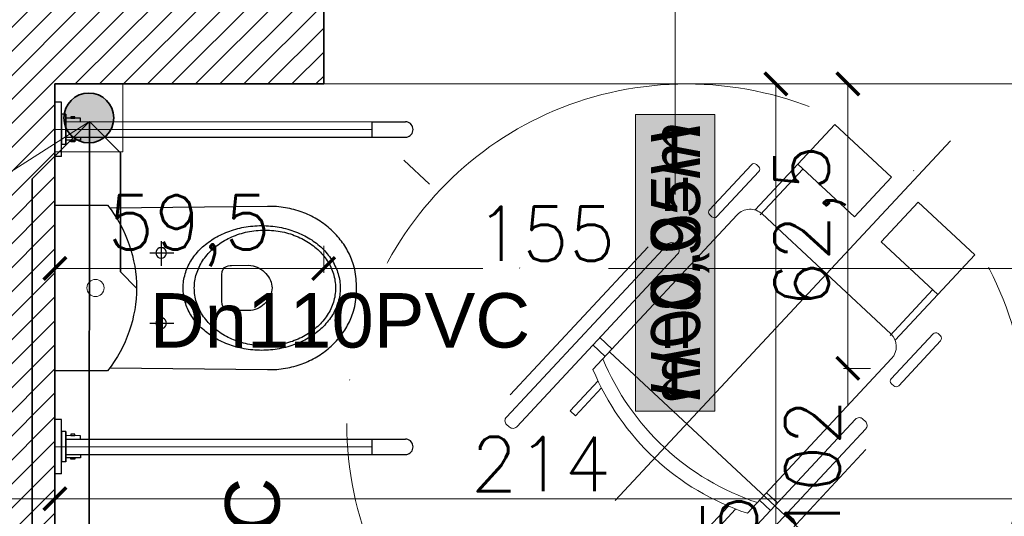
# Model space of a CAD drawing. Header units: millimetres. Extents: x -740 to 33545, y 5178 to 22494.
# Tile 145 of 250: x 10058 to 10276, y 10697 to 10806. Entities that reach past the tile are written whole.
import ezdxf
from ezdxf.lldxf.tags import DXFTag

# ---------------------------------------------------------------- set-up
doc = ezdxf.new("R2010")
doc.units = ezdxf.units.MM
doc.header["$MEASUREMENT"] = 0
doc.linetypes.add('ACAD_ISO10W100', pattern=[18, 12, -3, 0, -3])
doc.layers.get('Defpoints').update_dxf_attribs({"color": 252})
for name, color, linetype, lineweight in [('_IS_EKO_KS_opis', 7, 'Continuous', 15), ('_IS_EKO_KS_podposadzkowa', 86, 'Continuous', 35), ('_IS_EKO_KS_prow_w_bruzdach', 16, 'Continuous', 35), ('_IS_EKO_KS_prow_w_posadzce', 34, 'Continuous', 35), ('A_istniejÄ…ce Ĺ›ciany', 252, 'Continuous', 35), ('A_l.przerywana', 252, 'ICAD_ISO03W100', 9), ('A_opisy', 252, 'Continuous', 15), ('l.przerywana', 252, 'ICAD_ISO03W100', 5), ('l.wypeĹ‚nien', 252, 'Continuous', 5), ('szraf1', 252, 'Continuous', 5), ('wymiarowanie', 252, 'Continuous', 9)]:
    doc.layers.add(name, color=color, linetype=linetype, lineweight=lineweight)
doc.layers.add('WYPOSARZENIE', color=252, linetype='Continuous')
doc.layers.add('WYPOSAĹ»ENIE', color=252, linetype='Continuous')
doc.styles.add('Arial_1', font='arial.ttf')
doc.styles.add('ARIALL', font='GOTHIC.TTF', dxfattribs={"height": 40})
doc.styles.add('styl2', font='simplex.shx')
tags = doc.linetypes.add('ICAD_ISO03W100', pattern=[30, 12, -18]).pattern_tags.tags
tags[6:7] = [DXFTag(74, 4), DXFTag(75, 0), DXFTag(340, '0'), DXFTag(46, 1.0), DXFTag(50, 0.0), DXFTag(44, 0.0), DXFTag(45, 0.0)]
tags[4:5] = [DXFTag(74, 4), DXFTag(75, 0), DXFTag(340, '0'), DXFTag(46, 1.0), DXFTag(50, 0.0), DXFTag(44, 0.0), DXFTag(45, 0.0)]
doc.dimstyles.new('Skala 1-50', dxfattribs={"dimtxt": 12, "dimasz": 5, "dimexe": 1, "dimexo": 1, "dimgap": 1.5, "dimtad": 1, "dimdec": 1, "dimrnd": 0.5, "dimtxsty": 'styl2', "dimblk": 'ARCHTICK', "dimcen": 5, "dimadec": 0, "dimazin": 0, "dimtfac": 1, "dimtdec": 1, "dimtmove": 1, "dimatfit": 3, "dimldrblk": 'ARCHTICK', "dimfxl": 0, "dimlwd": -1, "dimlwe": -1, "dimarcsym": 0})

# ---------------------------------------------------------------- blocks, each defined once
blk = doc.blocks.new('FOTEL-K')
at = {"linetype": 'ACAD_ISO10W100'}
for p, q in [((5.633, 7.569), (-5.633, -7.569)), ((7.569, -5.633), (-7.569, 5.633))]:
    blk.add_line(p, q, dxfattribs=at)
for p, q in [((0.222, 4.361), (4.187, 1.41)), ((-0.001, 2.861), (-0.108, 2.718)), ((-0.108, 2.718), (0.638, 2.163)), ((0.798, 2.266), (-0.001, 2.861)), ((1.062, 2.419), (5.201, -0.661)), ((1.629, 2.451), (1.412, 2.159)), ((1.827, 2.303), (1.61, 2.011)), ((-2.741, -0.82), (-2.635, -0.677)), ((-2.635, -0.677), (-1.889, -1.232)), ((-1.941, -1.415), (-2.741, -0.82)), ((6.591, -1.997), (5.367, -1.086)), ((5.289, -1.263), (2.729, -4.704)), ((6.489, -2.135), (5.265, -1.224)), ((-4.113, -1.465), (-0.148, -4.416)), ((2.127, -4.792), (-2.012, -1.712)), ((-1.663, -1.972), (-1.907, -2.301)), ((-1.465, -2.119), (-1.709, -2.448)), ((3.908, -5.603), (2.684, -4.692)), ((3.805, -5.74), (2.581, -4.829))]:
    blk.add_line(p, q)
for points in [[(4.297, 0.733), (4.246, 0.664, -0.414214), (4.065, 0.637), (-0.557, 4.077, -0.414214), (-0.584, 4.258), (-0.532, 4.327, -0.414214), (-0.352, 4.353), (4.271, 0.913, -0.414214)], [(6.473, -0.994), (6.427, -1.056, -0.414214), (6.307, -1.074), (5.103, -0.178, -0.414214), (5.085, -0.058), (5.132, 0.004, -0.414214), (5.252, 0.022), (6.456, -0.874, -0.414214)], [(0.556, -4.295), (0.505, -4.364, -0.414214), (0.324, -4.39), (-4.298, -0.95, -0.414214), (-4.325, -0.769), (-4.273, -0.7, -0.414214), (-4.093, -0.674), (0.53, -4.114, -0.414214)], [(2.811, -5.915), (2.857, -5.853, 0.414214), (2.839, -5.733), (1.636, -4.837, 0.414214), (1.515, -4.855), (1.469, -4.917, 0.414214), (1.487, -5.037), (2.691, -5.933, 0.414214)]]:
    blk.add_lwpolyline(points, format="xyb", close=True)
for points in [[(7.655, -2.789), (6.591, -1.997), (5.464, -3.512), (6.527, -4.304)], [(4.869, -6.532), (3.805, -5.74), (4.933, -4.225), (5.997, -5.017)]]:
    blk.add_lwpolyline(points, close=True)
blk.add_circle((0, 0), 8.291, dxfattribs=at)
for centre, radius, start, end in [((4.045, -3.01), 6.195, 118.7855, 167.9004), ((4.33, -3.223), 6.195, 118.7855, 167.9004), ((4.944, -1.006), 0.43, 323.343, 53.343), ((2.384, -4.447), 0.43, 233.343, 323.343)]:
    blk.add_arc(centre, radius, start, end)
blk = doc.blocks.new('_ArchTick')
at = {"color": 0, "linetype": 'ByBlock', "const_width": 0.15}
blk.add_lwpolyline([(-0.5, -0.5), (0.5, 0.5)], dxfattribs=at)
blk = doc.blocks.new('*D2233')
at = {"layer": 'Defpoints', "color": 0}
for p in [(10066.23, 10728.73), (10052.23, 10727.2), (10066.23, 10700.5)]:
    blk.add_point(p, dxfattribs=at)
at = {"layer": 'wymiarowanie', "color": 0}
for p, q in [((10052.23, 10705.5), (10052.23, 10699.5)), ((10066.23, 10705.5), (10066.23, 10699.5)), ((10052.23, 10700.5), (10066.23, 10700.5))]:
    blk.add_line(p, q, dxfattribs=at)
at = {"layer": 'wymiarowanie', "color": 0, "xscale": 5, "yscale": 5, "zscale": 5, "rotation": 180}
blk.add_blockref('_ArchTick', (10052.23, 10700.5), dxfattribs=at)
at = {"layer": 'wymiarowanie', "color": 0, "xscale": 5, "yscale": 5, "zscale": 5}
blk.add_blockref('_ArchTick', (10066.23, 10700.5), dxfattribs=at)
at = {"layer": 'wymiarowanie', "color": 0, "insert": (10037.99, 10708.15), "char_height": 12, "attachment_point": 5, "style": 'styl2'}
blk.add_mtext('14', dxfattribs=at)
blk = doc.blocks.new('*D2234')
at = {"layer": 'Defpoints', "color": 0}
for p in [(10066.23, 10728.73), (10280.43, 10720.32), (10280.43, 10700.5)]:
    blk.add_point(p, dxfattribs=at)
at = {"layer": 'wymiarowanie', "color": 0}
for p, q in [((10066.23, 10705.5), (10066.23, 10699.5)), ((10280.43, 10705.5), (10280.43, 10699.5)), ((10066.23, 10700.5), (10280.43, 10700.5))]:
    blk.add_line(p, q, dxfattribs=at)
at = {"layer": 'wymiarowanie', "color": 0, "xscale": 5, "yscale": 5, "zscale": 5, "rotation": 180}
blk.add_blockref('_ArchTick', (10066.23, 10700.5), dxfattribs=at)
at = {"layer": 'wymiarowanie', "color": 0, "xscale": 5, "yscale": 5, "zscale": 5}
blk.add_blockref('_ArchTick', (10280.43, 10700.5), dxfattribs=at)
at = {"layer": 'wymiarowanie', "color": 0, "insert": (10173.33, 10708.15), "char_height": 12, "attachment_point": 5, "style": 'styl2'}
blk.add_mtext('214', dxfattribs=at)
blk = doc.blocks.new('*D2594')
at = {"layer": 'Defpoints', "color": 0}
for p in [(10066.23, 10774.55), (10125.49, 10774.55), (10125.49, 10751.3)]:
    blk.add_point(p, dxfattribs=at)
at = {"layer": 'wymiarowanie', "color": 0}
for p, q in [((10066.23, 10756.3), (10066.23, 10750.3)), ((10125.49, 10756.3), (10125.49, 10750.3)), ((10066.23, 10751.3), (10125.49, 10751.3))]:
    blk.add_line(p, q, dxfattribs=at)
at = {"layer": 'wymiarowanie', "color": 0, "xscale": 5, "yscale": 5, "zscale": 5, "rotation": 180}
blk.add_blockref('_ArchTick', (10066.23, 10751.3), dxfattribs=at)
at = {"layer": 'wymiarowanie', "color": 0, "xscale": 5, "yscale": 5, "zscale": 5}
blk.add_blockref('_ArchTick', (10125.49, 10751.3), dxfattribs=at)
at = {"layer": 'wymiarowanie', "color": 0, "insert": (10095.86, 10759.65), "char_height": 12, "attachment_point": 5, "style": 'styl2'}
blk.add_mtext('59,5', dxfattribs=at)
blk = doc.blocks.new('*D2595')
at = {"layer": 'Defpoints', "color": 0}
for p in [(10125.49, 10774.55), (10280.43, 10774.55), (10280.43, 10751.3)]:
    blk.add_point(p, dxfattribs=at)
at = {"layer": 'wymiarowanie', "color": 0}
for p, q in [((10125.49, 10756.3), (10125.49, 10750.3)), ((10280.43, 10756.3), (10280.43, 10750.3)), ((10125.49, 10751.3), (10160.59, 10751.3)), ((10280.43, 10751.3), (10188.23, 10751.3))]:
    blk.add_line(p, q, dxfattribs=at)
at = {"layer": 'wymiarowanie', "color": 0, "xscale": 5, "yscale": 5, "zscale": 5, "rotation": 180}
blk.add_blockref('_ArchTick', (10125.49, 10751.3), dxfattribs=at)
at = {"layer": 'wymiarowanie', "color": 0, "xscale": 5, "yscale": 5, "zscale": 5}
blk.add_blockref('_ArchTick', (10280.43, 10751.3), dxfattribs=at)
at = {"layer": 'wymiarowanie', "color": 0, "insert": (10174.41, 10758.95), "char_height": 12, "attachment_point": 5, "style": 'styl2'}
blk.add_mtext('155', dxfattribs=at)
blk = doc.blocks.new('*D2759')
at = {"layer": 'Defpoints', "color": 0}
for p in [(10280.43, 10791.99), (10241.04, 10729.26), (10280.43, 10729.26)]:
    blk.add_point(p, dxfattribs=at)
at = {"layer": 'wymiarowanie', "color": 0}
for p, q in [((10246.04, 10791.99), (10240.04, 10791.99)), ((10241.04, 10791.99), (10241.04, 10729.26)), ((10246.04, 10729.26), (10240.04, 10729.26))]:
    blk.add_line(p, q, dxfattribs=at)
at = {"layer": 'wymiarowanie', "color": 0, "xscale": 5, "yscale": 5, "zscale": 5}
for p, rotation in [((10241.04, 10791.99), 90), ((10241.04, 10729.26), 270)]:
    blk.add_blockref('_ArchTick', p, dxfattribs=dict(at, rotation=rotation))
at = {"layer": 'wymiarowanie', "color": 0, "insert": (10232.69, 10760.62), "char_height": 12, "attachment_point": 5, "rotation": 90, "style": 'styl2'}
blk.add_mtext('62,5', dxfattribs=at)
blk = doc.blocks.new('*D2760')
at = {"layer": 'Defpoints', "color": 0}
for p in [(10280.43, 10729.26), (10241.04, 10627.26), (10280.43, 10627.26)]:
    blk.add_point(p, dxfattribs=at)
at = {"layer": 'wymiarowanie', "color": 0}
for p, q in [((10246.04, 10729.26), (10240.04, 10729.26)), ((10241.04, 10729.26), (10241.04, 10720.96)), ((10241.04, 10627.26), (10241.04, 10693.2)), ((10246.04, 10627.26), (10240.04, 10627.26))]:
    blk.add_line(p, q, dxfattribs=at)
at = {"layer": 'wymiarowanie', "color": 0, "xscale": 5, "yscale": 5, "zscale": 5}
for p, rotation in [((10241.04, 10729.26), 90), ((10241.04, 10627.26), 270)]:
    blk.add_blockref('_ArchTick', p, dxfattribs=dict(at, rotation=rotation))
at = {"layer": 'wymiarowanie', "color": 0, "insert": (10233.24, 10707.08), "char_height": 12, "attachment_point": 5, "rotation": 90, "style": 'styl2'}
blk.add_mtext('102', dxfattribs=at)
blk = doc.blocks.new('*D2764')
at = {"layer": 'Defpoints', "color": 0}
for p in [(10225.17, 10791.99), (10246.04, 10791.99), (10245.86, 10564.52)]:
    blk.add_point(p, dxfattribs=at)
at = {"layer": 'wymiarowanie', "color": 0}
for p, q in [((10230.17, 10791.99), (10224.17, 10791.99)), ((10225.17, 10564.52), (10225.17, 10791.99)), ((10230.17, 10564.52), (10224.17, 10564.52))]:
    blk.add_line(p, q, dxfattribs=at)
at = {"layer": 'wymiarowanie', "color": 0, "xscale": 5, "yscale": 5, "zscale": 5}
for p, rotation in [((10225.17, 10791.99), 90), ((10225.17, 10564.52), 270)]:
    blk.add_blockref('_ArchTick', p, dxfattribs=dict(at, rotation=rotation))
at = {"layer": 'wymiarowanie', "color": 0, "insert": (10216.82, 10678.26), "char_height": 12, "attachment_point": 5, "rotation": 90, "style": 'styl2'}
blk.add_mtext('227,5', dxfattribs=at)

msp = doc.modelspace()

# ---------------------------------------------------------------- hatches: boundary and pattern name
at = {"layer": '_IS_EKO_KS_prow_w_bruzdach'}
msp.add_hatch(color=256, dxfattribs=at).paths.add_polyline_path([(10079.23, 10784.49, 1), (10068.23, 10784.49, 1)])
at = {"layer": 'A_opisy', "ltscale": 0.3}
msp.add_hatch(color=256, dxfattribs=at).paths.add_polyline_path([(10194.2, 10785.27), (10194.2, 10719.81), (10211.73, 10719.81), (10211.73, 10785.27)])
msp.add_hatch(color=256, dxfattribs=at).paths.add_polyline_path([(10194.2, 10785.27), (10194.2, 10719.81), (10211.73, 10719.81), (10211.73, 10785.27)])
msp.add_hatch(color=256, dxfattribs=at).paths.add_polyline_path([(10194.2, 10785.27), (10194.2, 10719.81), (10211.73, 10719.81), (10211.73, 10785.27)])
msp.add_hatch(color=256, dxfattribs=at).paths.add_polyline_path([(10194.2, 10785.27), (10194.2, 10719.81), (10211.73, 10719.81), (10211.73, 10785.27)])
at = {"layer": 'l.wypeĹ‚nien'}
h = msp.add_hatch(dxfattribs=at)
h.set_pattern_fill('ANSI31', color=256, scale=30, style=0)
h.paths.add_polyline_path([(8887.19, 10284.84), (8887.19, 10539.8), (8932.19, 10539.8), (8932.19, 10402.52), (9059.57, 10402.52), (9368.19, 10402.52), (9394.23, 10402.52), (9416.72, 10402.52), (9416.72, 10359.34), (9405.31, 10359.34), (9376.25, 10359.34), (8932.19, 10359.34), (8932.19, 10284.84)])
h.paths.add_polyline_path([(9871.19, 10801.99), (9871.19, 10791.99), (9878.23, 10791.99), (9890.23, 10791.99), (10052.23, 10791.99), (10052.23, 10564.52), (10066.23, 10564.52), (10066.23, 10706), (10066.23, 10711.93), (10066.23, 10711.98), (10066.23, 10728.73), (10066.23, 10765.23), (10066.23, 10776), (10066.23, 10781.93), (10066.23, 10781.98), (10066.23, 10781.93), (10066.23, 10776), (10066.22, 10776), (10066.23, 10781.93), (10066.23, 10781.98), (10066.23, 10791.99), (10125.49, 10791.99), (10125.49, 10808.08), (10125.49, 10819.93), (10125.49, 10834.32), (10058.81, 10834.32), (9924.19, 10834.32), (9924.19, 10862.32), (9879.19, 10862.32), (9879.19, 10834.32), (9871.19, 10834.32), (9871.19, 10801.99)])
h.paths.add_polyline_path([(9570.47, 10794.52), (9731.23, 10794.52), (9731.23, 10731.52), (9748.23, 10731.52), (9748.23, 10793.99), (9768.19, 10793.99), (9768.19, 10801.99), (9781.19, 10801.99), (9781.19, 10834.32), (9769.78, 10834.32), (9645.19, 10834.32), (9645.19, 10833.52), (9604.19, 10833.52), (9570.47, 10833.52)])
h.paths.add_polyline_path([(9394.23, 10794.52), (9428.47, 10794.52), (9428.47, 10833.52), (9388.19, 10833.52), (9388.19, 10794.52), (9394.23, 10794.52)])
h.paths.add_polyline_path([(9428.47, 10794.52), (9428.47, 10833.52), (9448.47, 10833.52), (9448.47, 10794.52)])
h.paths.add_polyline_path([(9550.47, 10794.52), (9570.47, 10794.52), (9570.47, 10833.52), (9550.47, 10833.52)])
h.paths.add_polyline_path([(9368.19, 10794.52), (9388.19, 10794.52), (9388.19, 10833.52), (9368.19, 10833.52)])
h.paths.add_polyline_path([(9604.19, 10833.52), (9604.19, 10849.32), (9645.19, 10849.32), (9645.19, 10833.52)])
h.paths.add_polyline_path([(9368.19, 10422.52), (9368.19, 10402.52), (9394.23, 10402.52), (9394.23, 10422.52)])
h.paths.add_polyline_path([(9368.19, 10774.52), (9394.23, 10774.52), (9394.23, 10794.52), (9368.19, 10794.52)])

# ---------------------------------------------------------------- linework, layer by layer
at = {"layer": '_IS_EKO_KS_opis', "ltscale": 0.5}
msp.add_line((10046.45, 10766.26), (10073.84, 10783.68), dxfattribs=at)
at = {"layer": '_IS_EKO_KS_podposadzkowa'}
msp.add_line((10073.84, 10783.68), (10073.73, 10509.68), dxfattribs=at)
at = {"layer": '_IS_EKO_KS_prow_w_bruzdach'}
for q in [(10073.84, 10783.68), (10061.22, 10566.78)]:
    msp.add_line((10061.22, 10771.06), q, dxfattribs=at)
at = {"layer": '_IS_EKO_KS_prow_w_bruzdach', "color": 251, "lineweight": 15}
msp.add_lwpolyline([(10066.23, 10776.99), (10081.23, 10776.99), (10081.23, 10791.99), (10066.23, 10791.99)], close=True, dxfattribs=at)
at = {"layer": '_IS_EKO_KS_prow_w_bruzdach'}
msp.add_circle((10073.73, 10784.49), 5.5, dxfattribs=at)
at = {"layer": '_IS_EKO_KS_prow_w_posadzce', "ltscale": 0.5}
for p, q in [((10080.69, 10776.83), (10073.84, 10783.68)), ((10080.69, 10776.83), (10080.69, 10750.52)), ((10084.23, 10746.98), (10080.69, 10750.52))]:
    msp.add_line(p, q, dxfattribs=at)
at = {"layer": 'A_istniejÄ…ce Ĺ›ciany'}
for points in [[(10125.49, 10791.99), (10125.49, 10834.32)], [(10125.49, 10808.08), (10125.49, 10791.99)], [(10066.23, 10791.99), (10125.49, 10791.99)], [(10066.23, 10564.52), (10066.23, 10791.99)]]:
    msp.add_lwpolyline(points, dxfattribs=at)
at = {"layer": 'A_l.przerywana', "ltscale": 0.3}
msp.add_lwpolyline([(10280.43, 10791.99), (10125.49, 10791.99)], dxfattribs=at)
at = {"layer": 'A_opisy'}
msp.add_line((10202.96, 10901.06), (10202.96, 10767.59), dxfattribs=at)
at = {"layer": 'A_opisy', "ltscale": 0.3}
msp.add_lwpolyline([(10194.2, 10785.27), (10194.2, 10719.81), (10211.73, 10719.81), (10211.73, 10785.27)], close=True, dxfattribs=at)
msp.add_lwpolyline([(10194.2, 10785.27), (10194.2, 10719.81), (10211.73, 10719.81), (10211.73, 10785.27)], close=True, dxfattribs=at)
msp.add_lwpolyline([(10194.2, 10785.27), (10194.2, 10719.81), (10211.73, 10719.81), (10211.73, 10785.27)], close=True, dxfattribs=at)
msp.add_lwpolyline([(10194.2, 10785.27), (10194.2, 10719.81), (10211.73, 10719.81), (10211.73, 10785.27)], close=True, dxfattribs=at)
at = {"layer": 'l.przerywana'}
for p, q in [((10136.13, 10781.95), (10066.23, 10781.93)), ((10136.13, 10711.95), (10066.23, 10711.93))]:
    msp.add_line(p, q, dxfattribs=at)
at = {"layer": 'wymiarowanie'}
msp.add_circle((10075.19, 10746.99), 1.88, dxfattribs=at)
at = {"layer": 'WYPOSARZENIE'}
msp.add_lwpolyline([(10066.23, 10728.73), (10066.23, 10765.23), (10077.84, 10765.23, -0.349919), (10077.84, 10728.73), (10066.23, 10728.73)], format="xyb", dxfattribs=at)
at = {"layer": 'WYPOSAĹ»ENIE'}
for p, q in [((10066.23, 10787.98), (10066.22, 10775.98)), ((10067.73, 10787.98), (10066.23, 10787.98)), ((10067.72, 10775.98), (10067.73, 10787.98)), ((10067.72, 10778.66), (10067.73, 10785.33)), ((10067.73, 10785.32), (10067.72, 10778.65)), ((10068.64, 10785.32), (10067.73, 10785.32)), ((10068.64, 10785.33), (10068.64, 10778.66)), ((10068.64, 10778.65), (10068.64, 10785.32)), ((10068.64, 10784.42), (10068.64, 10783.68)), ((10071.92, 10784.41), (10068.64, 10784.42)), ((10069.75, 10784.72), (10069.75, 10784.42)), ((10070.63, 10784.72), (10069.75, 10784.72)), ((10069.75, 10784.42), (10070.63, 10784.42)), ((10070.63, 10784.42), (10070.63, 10784.72)), ((10071.92, 10783.68), (10071.92, 10784.41)), ((10068.64, 10783.68), (10136.13, 10783.65)), ((10136.13, 10783.65), (10136.12, 10780.25)), ((10136.13, 10783.65), (10143.49, 10783.64)), ((10143.79, 10783.62), (10143.49, 10783.64)), ((10144.07, 10783.54), (10143.79, 10783.62)), ((10144.34, 10783.41), (10144.07, 10783.54)), ((10144.59, 10783.24), (10144.34, 10783.41)), ((10144.8, 10783.03), (10144.59, 10783.24)), ((10144.97, 10782.79), (10144.8, 10783.03)), ((10145.09, 10782.52), (10144.97, 10782.79)), ((10145.17, 10782.24), (10145.09, 10782.52)), ((10145.19, 10781.94), (10145.17, 10782.24)), ((10068.64, 10779.56), (10068.64, 10780.29)), ((10068.64, 10780.28), (10136.12, 10780.25)), ((10071.92, 10780.29), (10071.92, 10779.56)), ((10136.12, 10780.25), (10143.49, 10780.24)), ((10143.49, 10780.24), (10143.79, 10780.27)), ((10143.79, 10780.27), (10144.07, 10780.34)), ((10144.07, 10780.34), (10144.34, 10780.47)), ((10144.34, 10780.47), (10144.58, 10780.64)), ((10144.58, 10780.64), (10144.79, 10780.85)), ((10144.79, 10780.85), (10144.96, 10781.09)), ((10144.96, 10781.09), (10145.09, 10781.36)), ((10145.09, 10781.36), (10145.17, 10781.65)), ((10145.17, 10781.65), (10145.19, 10781.94)), ((10068.64, 10778.66), (10067.72, 10778.66)), ((10071.92, 10779.56), (10068.64, 10779.56)), ((10069.74, 10779.26), (10069.74, 10779.56)), ((10069.74, 10779.56), (10070.62, 10779.56)), ((10070.62, 10779.26), (10069.74, 10779.26)), ((10070.62, 10779.56), (10070.62, 10779.26)), ((10067.72, 10775.99), (10066.22, 10776)), ((10066.23, 10717.98), (10066.22, 10705.98)), ((10067.73, 10717.98), (10066.23, 10717.98)), ((10067.72, 10705.98), (10067.73, 10717.98)), ((10067.72, 10708.66), (10067.73, 10715.33)), ((10067.73, 10715.32), (10067.72, 10708.65)), ((10068.64, 10715.32), (10067.73, 10715.32)), ((10068.64, 10715.33), (10068.64, 10708.66)), ((10068.64, 10708.65), (10068.64, 10715.32)), ((10069.75, 10714.72), (10069.75, 10714.42)), ((10070.63, 10714.72), (10069.75, 10714.72)), ((10070.63, 10714.42), (10070.63, 10714.72)), ((10068.64, 10714.42), (10068.64, 10713.68)), ((10071.92, 10714.41), (10068.64, 10714.42)), ((10068.64, 10713.68), (10136.13, 10713.65)), ((10069.75, 10714.42), (10070.63, 10714.42)), ((10071.92, 10713.68), (10071.92, 10714.41)), ((10136.13, 10713.65), (10136.12, 10710.25)), ((10136.13, 10713.65), (10143.49, 10713.64)), ((10143.79, 10713.62), (10143.49, 10713.64)), ((10144.07, 10713.54), (10143.79, 10713.62)), ((10144.34, 10713.41), (10144.07, 10713.54)), ((10144.59, 10713.24), (10144.34, 10713.41)), ((10144.8, 10713.03), (10144.59, 10713.24)), ((10144.97, 10712.79), (10144.8, 10713.03)), ((10145.09, 10712.52), (10144.97, 10712.79)), ((10144.07, 10710.34), (10144.34, 10710.47)), ((10144.34, 10710.47), (10144.58, 10710.64)), ((10144.58, 10710.64), (10144.79, 10710.85)), ((10144.79, 10710.85), (10144.96, 10711.09)), ((10144.96, 10711.09), (10145.09, 10711.36)), ((10145.17, 10712.24), (10145.09, 10712.52)), ((10145.09, 10711.36), (10145.17, 10711.65)), ((10145.19, 10711.94), (10145.17, 10712.24)), ((10145.17, 10711.65), (10145.19, 10711.94)), ((10068.64, 10708.66), (10067.72, 10708.66)), ((10068.64, 10709.56), (10068.64, 10710.29)), ((10068.64, 10710.28), (10136.12, 10710.25)), ((10071.92, 10709.56), (10068.64, 10709.56)), ((10069.74, 10709.26), (10069.74, 10709.56)), ((10069.74, 10709.56), (10070.62, 10709.56)), ((10070.62, 10709.26), (10069.74, 10709.26)), ((10070.62, 10709.56), (10070.62, 10709.26)), ((10071.92, 10710.29), (10071.92, 10709.56)), ((10136.12, 10710.25), (10143.49, 10710.24)), ((10143.49, 10710.24), (10143.79, 10710.27)), ((10143.79, 10710.27), (10144.07, 10710.34)), ((10067.72, 10705.99), (10066.22, 10706))]:
    msp.add_line(p, q, dxfattribs=at)
for points in [[(10078.34, 10729.38), (10113.11, 10728.98), (10113.62, 10728.98), (10114.13, 10728.99), (10114.63, 10729.01), (10115.13, 10729.04), (10115.62, 10729.08), (10116.11, 10729.14), (10116.59, 10729.2), (10117.07, 10729.28), (10117.55, 10729.36), (10118.01, 10729.46), (10118.48, 10729.57), (10118.93, 10729.68), (10119.39, 10729.81), (10119.83, 10729.95), (10120.28, 10730.09), (10120.71, 10730.25), (10121.14, 10730.41), (10121.56, 10730.58), (10121.98, 10730.77), (10122.39, 10730.96), (10122.8, 10731.15), (10123.2, 10731.36), (10123.59, 10731.58), (10123.97, 10731.8), (10124.35, 10732.03), (10124.72, 10732.27), (10125.09, 10732.52), (10125.45, 10732.77), (10125.8, 10733.03), (10126.14, 10733.3), (10126.48, 10733.58), (10126.8, 10733.86), (10127.13, 10734.15), (10127.44, 10734.44), (10127.74, 10734.74), (10128.04, 10735.05), (10128.33, 10735.36), (10128.61, 10735.68), (10128.89, 10736.01), (10129.15, 10736.34), (10129.41, 10736.67), (10129.66, 10737.01), (10129.9, 10737.36), (10130.13, 10737.71), (10130.35, 10738.06), (10130.57, 10738.42), (10130.77, 10738.78), (10130.96, 10739.15), (10131.15, 10739.52), (10131.33, 10739.9), (10131.5, 10740.27), (10131.65, 10740.66), (10131.8, 10741.04), (10131.94, 10741.43), (10131.94, 10741.43), (10132.09, 10741.91), (10132.22, 10742.4), (10132.34, 10742.91), (10132.44, 10743.43), (10132.52, 10743.95), (10132.59, 10744.47), (10132.64, 10745), (10132.68, 10745.51), (10132.71, 10746.02), (10132.72, 10746.51), (10132.73, 10746.99), (10132.73, 10746.99), (10132.72, 10747.46), (10132.71, 10747.96), (10132.68, 10748.46), (10132.64, 10748.98), (10132.59, 10749.5), (10132.52, 10750.03), (10132.44, 10750.55), (10132.34, 10751.07), (10132.22, 10751.58), (10132.09, 10752.07), (10131.94, 10752.55), (10131.8, 10752.94), (10131.65, 10753.32), (10131.49, 10753.7), (10131.33, 10754.08), (10131.15, 10754.46), (10130.96, 10754.83), (10130.77, 10755.19), (10130.56, 10755.56), (10130.35, 10755.92), (10130.13, 10756.27), (10129.9, 10756.62), (10129.66, 10756.97), (10129.41, 10757.31), (10129.15, 10757.64), (10128.89, 10757.97), (10128.61, 10758.29), (10128.33, 10758.61), (10128.04, 10758.93), (10127.74, 10759.23), (10127.44, 10759.53), (10127.12, 10759.83), (10126.8, 10760.12), (10126.47, 10760.4), (10126.14, 10760.67), (10125.79, 10760.94), (10125.44, 10761.2), (10125.09, 10761.46), (10124.72, 10761.7), (10124.35, 10761.94), (10123.97, 10762.17), (10123.58, 10762.4), (10123.19, 10762.61), (10122.79, 10762.82), (10122.39, 10763.02), (10121.98, 10763.21), (10121.56, 10763.39), (10121.14, 10763.57), (10120.71, 10763.73), (10120.27, 10763.88), (10119.83, 10764.03), (10119.38, 10764.16), (10118.93, 10764.29), (10118.47, 10764.41), (10118.01, 10764.51), (10117.54, 10764.61), (10117.07, 10764.7), (10116.59, 10764.77), (10116.11, 10764.84), (10115.62, 10764.89), (10115.12, 10764.93), (10114.63, 10764.97), (10114.12, 10764.99), (10113.62, 10764.99), (10113.11, 10764.99), (10113.11, 10764.99), (10078.34, 10764.59)], [(10089.66, 10757.33), (10089.66, 10751.88)], [(10087.15, 10754.73), (10092.47, 10754.73)], [(10089.67, 10741.83), (10089.67, 10736.37)], [(10087.15, 10739.22), (10092.47, 10739.22)]]:
    msp.add_lwpolyline(points, dxfattribs=at)
for points in [[(10094.51, 10746.99), (10094.52, 10747.38), (10094.54, 10747.78), (10094.58, 10748.17), (10094.62, 10748.56), (10094.69, 10748.94), (10094.76, 10749.33), (10094.85, 10749.7), (10094.95, 10750.08), (10095.07, 10750.45), (10095.2, 10750.82), (10095.34, 10751.18), (10095.49, 10751.54), (10095.65, 10751.89), (10095.83, 10752.24), (10096.02, 10752.59), (10096.22, 10752.93), (10096.43, 10753.26), (10096.65, 10753.59), (10096.88, 10753.92), (10097.12, 10754.24), (10097.38, 10754.55), (10097.64, 10754.86), (10097.91, 10755.16), (10098.2, 10755.46), (10098.49, 10755.74), (10098.79, 10756.03), (10099.1, 10756.3), (10099.43, 10756.57), (10099.76, 10756.83), (10100.09, 10757.09), (10100.44, 10757.34), (10100.8, 10757.58), (10101.16, 10757.81), (10101.53, 10758.04), (10101.91, 10758.25), (10102.3, 10758.46), (10102.69, 10758.66), (10103.09, 10758.86), (10103.5, 10759.04), (10103.92, 10759.22), (10104.34, 10759.39), (10104.77, 10759.54), (10105.2, 10759.69), (10105.64, 10759.83), (10106.09, 10759.96), (10106.54, 10760.08), (10106.99, 10760.2), (10107.46, 10760.3), (10107.92, 10760.39), (10108.4, 10760.47), (10108.87, 10760.54), (10109.35, 10760.6), (10109.84, 10760.65), (10110.33, 10760.69), (10110.82, 10760.72), (10111.32, 10760.74), (10111.82, 10760.74), (10111.82, 10760.74), (10112.32, 10760.74), (10112.81, 10760.72), (10113.31, 10760.69), (10113.79, 10760.65), (10114.28, 10760.6), (10114.76, 10760.54), (10115.24, 10760.47), (10115.71, 10760.39), (10116.18, 10760.3), (10116.64, 10760.2), (10117.09, 10760.09), (10117.55, 10759.96), (10117.99, 10759.83), (10118.43, 10759.69), (10118.87, 10759.55), (10119.29, 10759.39), (10119.72, 10759.22), (10120.13, 10759.04), (10120.54, 10758.86), (10120.94, 10758.67), (10121.33, 10758.46), (10121.72, 10758.26), (10122.1, 10758.04), (10122.47, 10757.81), (10122.84, 10757.58), (10123.19, 10757.34), (10123.54, 10757.09), (10123.88, 10756.84), (10124.21, 10756.57), (10124.53, 10756.3), (10124.84, 10756.03), (10125.14, 10755.75), (10125.44, 10755.46), (10125.72, 10755.16), (10125.99, 10754.86), (10126.26, 10754.55), (10126.51, 10754.24), (10126.75, 10753.92), (10126.99, 10753.6), (10127.21, 10753.27), (10127.42, 10752.93), (10127.62, 10752.59), (10127.8, 10752.25), (10127.98, 10751.9), (10128.14, 10751.54), (10128.3, 10751.18), (10128.44, 10750.82), (10128.56, 10750.45), (10128.68, 10750.08), (10128.78, 10749.71), (10128.87, 10749.33), (10128.95, 10748.95), (10129.01, 10748.56), (10129.06, 10748.17), (10129.09, 10747.78), (10129.11, 10747.39), (10129.12, 10746.99), (10129.12, 10746.99), (10129.11, 10746.59), (10129.09, 10746.2), (10129.06, 10745.8), (10129.01, 10745.42), (10128.95, 10745.03), (10128.87, 10744.65), (10128.78, 10744.27), (10128.68, 10743.89), (10128.56, 10743.52), (10128.44, 10743.16), (10128.3, 10742.79), (10128.14, 10742.43), (10127.98, 10742.08), (10127.8, 10741.73), (10127.62, 10741.39), (10127.42, 10741.04), (10127.21, 10740.71), (10126.99, 10740.38), (10126.75, 10740.06), (10126.51, 10739.74), (10126.26, 10739.42), (10125.99, 10739.12), (10125.72, 10738.81), (10125.44, 10738.52), (10125.14, 10738.23), (10124.84, 10737.95), (10124.53, 10737.67), (10124.21, 10737.4), (10123.88, 10737.14), (10123.54, 10736.88), (10123.19, 10736.64), (10122.84, 10736.4), (10122.47, 10736.16), (10122.1, 10735.94), (10121.72, 10735.72), (10121.34, 10735.51), (10120.94, 10735.31), (10120.54, 10735.12), (10120.13, 10734.93), (10119.72, 10734.76), (10119.3, 10734.59), (10118.87, 10734.43), (10118.43, 10734.28), (10117.99, 10734.14), (10117.55, 10734.01), (10117.1, 10733.89), (10116.64, 10733.78), (10116.18, 10733.68), (10115.71, 10733.59), (10115.24, 10733.5), (10114.76, 10733.43), (10114.28, 10733.37), (10113.8, 10733.32), (10113.31, 10733.28), (10112.81, 10733.26), (10112.32, 10733.24), (10111.82, 10733.23), (10111.82, 10733.23), (10111.32, 10733.24), (10110.82, 10733.26), (10110.33, 10733.28), (10109.84, 10733.32), (10109.35, 10733.37), (10108.87, 10733.43), (10108.4, 10733.5), (10107.93, 10733.58), (10107.46, 10733.68), (10107, 10733.78), (10106.54, 10733.89), (10106.09, 10734.01), (10105.64, 10734.14), (10105.2, 10734.28), (10104.77, 10734.43), (10104.34, 10734.59), (10103.92, 10734.75), (10103.5, 10734.93), (10103.1, 10735.12), (10102.69, 10735.31), (10102.3, 10735.51), (10101.91, 10735.72), (10101.53, 10735.94), (10101.16, 10736.16), (10100.8, 10736.39), (10100.44, 10736.64), (10100.1, 10736.88), (10099.76, 10737.14), (10099.43, 10737.4), (10099.11, 10737.67), (10098.79, 10737.95), (10098.49, 10738.23), (10098.2, 10738.52), (10097.91, 10738.81), (10097.64, 10739.11), (10097.38, 10739.42), (10097.12, 10739.73), (10096.88, 10740.05), (10096.65, 10740.38), (10096.43, 10740.71), (10096.22, 10741.04), (10096.02, 10741.38), (10095.83, 10741.73), (10095.65, 10742.08), (10095.49, 10742.43), (10095.34, 10742.79), (10095.2, 10743.15), (10095.07, 10743.52), (10094.96, 10743.89), (10094.85, 10744.27), (10094.76, 10744.65), (10094.69, 10745.03), (10094.63, 10745.41), (10094.58, 10745.8), (10094.54, 10746.19), (10094.52, 10746.59), (10094.51, 10746.99)], [(10096.97, 10746.99), (10096.98, 10747.39), (10097, 10747.79), (10097.04, 10748.19), (10097.09, 10748.58), (10097.16, 10748.97), (10097.24, 10749.36), (10097.34, 10749.75), (10097.45, 10750.12), (10097.57, 10750.5), (10097.71, 10750.87), (10097.86, 10751.23), (10098.02, 10751.59), (10098.2, 10751.95), (10098.39, 10752.3), (10098.59, 10752.64), (10098.8, 10752.98), (10099.03, 10753.31), (10099.26, 10753.64), (10099.51, 10753.96), (10099.77, 10754.27), (10100.04, 10754.58), (10100.32, 10754.88), (10100.61, 10755.17), (10100.91, 10755.46), (10101.22, 10755.74), (10101.54, 10756.01), (10101.87, 10756.27), (10102.21, 10756.53), (10102.56, 10756.77), (10102.92, 10757.01), (10103.28, 10757.24), (10103.66, 10757.46), (10104.04, 10757.68), (10104.43, 10757.88), (10104.83, 10758.07), (10105.23, 10758.26), (10105.64, 10758.43), (10106.06, 10758.6), (10106.49, 10758.75), (10106.92, 10758.9), (10107.36, 10759.03), (10107.81, 10759.15), (10108.26, 10759.27), (10108.71, 10759.37), (10109.17, 10759.46), (10109.64, 10759.54), (10110.11, 10759.6), (10110.59, 10759.66), (10111.07, 10759.7), (10111.56, 10759.73), (10112.04, 10759.75), (10112.54, 10759.76), (10112.54, 10759.76), (10113.03, 10759.75), (10113.52, 10759.73), (10114, 10759.7), (10114.49, 10759.66), (10114.96, 10759.6), (10115.43, 10759.54), (10115.9, 10759.46), (10116.36, 10759.37), (10116.82, 10759.27), (10117.27, 10759.15), (10117.71, 10759.03), (10118.15, 10758.9), (10118.59, 10758.75), (10119.01, 10758.6), (10119.43, 10758.43), (10119.84, 10758.26), (10120.25, 10758.07), (10120.65, 10757.88), (10121.04, 10757.68), (10121.42, 10757.47), (10121.79, 10757.24), (10122.16, 10757.01), (10122.52, 10756.78), (10122.87, 10756.53), (10123.21, 10756.27), (10123.54, 10756.01), (10123.86, 10755.74), (10124.17, 10755.46), (10124.47, 10755.18), (10124.76, 10754.88), (10125.04, 10754.58), (10125.31, 10754.28), (10125.57, 10753.96), (10125.81, 10753.64), (10126.05, 10753.32), (10126.28, 10752.98), (10126.49, 10752.65), (10126.69, 10752.3), (10126.88, 10751.95), (10127.05, 10751.6), (10127.22, 10751.24), (10127.37, 10750.87), (10127.5, 10750.5), (10127.63, 10750.13), (10127.74, 10749.75), (10127.83, 10749.36), (10127.91, 10748.98), (10127.98, 10748.59), (10128.03, 10748.19), (10128.07, 10747.79), (10128.1, 10747.39), (10128.1, 10746.99), (10128.1, 10746.99), (10128.1, 10746.58), (10128.07, 10746.18), (10128.04, 10745.78), (10127.98, 10745.39), (10127.91, 10745), (10127.83, 10744.61), (10127.74, 10744.23), (10127.63, 10743.85), (10127.5, 10743.48), (10127.37, 10743.11), (10127.22, 10742.74), (10127.05, 10742.38), (10126.88, 10742.02), (10126.69, 10741.68), (10126.49, 10741.33), (10126.28, 10740.99), (10126.05, 10740.66), (10125.82, 10740.33), (10125.57, 10740.01), (10125.31, 10739.7), (10125.04, 10739.39), (10124.76, 10739.09), (10124.47, 10738.8), (10124.17, 10738.51), (10123.86, 10738.24), (10123.54, 10737.96), (10123.21, 10737.7), (10122.87, 10737.45), (10122.52, 10737.2), (10122.16, 10736.96), (10121.8, 10736.73), (10121.42, 10736.51), (10121.04, 10736.3), (10120.65, 10736.09), (10120.25, 10735.9), (10119.85, 10735.72), (10119.43, 10735.54), (10119.01, 10735.38), (10118.59, 10735.22), (10118.16, 10735.08), (10117.72, 10734.94), (10117.27, 10734.82), (10116.82, 10734.71), (10116.36, 10734.61), (10115.9, 10734.52), (10115.44, 10734.44), (10114.96, 10734.37), (10114.49, 10734.32), (10114.01, 10734.27), (10113.52, 10734.24), (10113.03, 10734.22), (10112.54, 10734.22), (10112.54, 10734.22), (10112.05, 10734.22), (10111.56, 10734.24), (10111.07, 10734.27), (10110.59, 10734.32), (10110.12, 10734.37), (10109.64, 10734.44), (10109.18, 10734.52), (10108.71, 10734.61), (10108.26, 10734.71), (10107.81, 10734.82), (10107.36, 10734.94), (10106.92, 10735.08), (10106.49, 10735.22), (10106.06, 10735.38), (10105.64, 10735.54), (10105.23, 10735.72), (10104.83, 10735.9), (10104.43, 10736.09), (10104.04, 10736.3), (10103.66, 10736.51), (10103.28, 10736.73), (10102.92, 10736.96), (10102.56, 10737.2), (10102.21, 10737.44), (10101.87, 10737.7), (10101.54, 10737.96), (10101.22, 10738.23), (10100.91, 10738.51), (10100.61, 10738.8), (10100.32, 10739.09), (10100.04, 10739.39), (10099.77, 10739.7), (10099.51, 10740.01), (10099.26, 10740.33), (10099.03, 10740.66), (10098.8, 10740.99), (10098.59, 10741.33), (10098.39, 10741.67), (10098.2, 10742.02), (10098.02, 10742.38), (10097.86, 10742.74), (10097.71, 10743.1), (10097.57, 10743.47), (10097.45, 10743.85), (10097.34, 10744.23), (10097.24, 10744.61), (10097.16, 10745), (10097.1, 10745.39), (10097.04, 10745.78), (10097, 10746.18), (10096.98, 10746.58), (10096.97, 10746.99)], [(10089.66, 10753.58), (10090.08, 10753.64), (10090.4, 10753.82), (10090.63, 10754.07), (10090.77, 10754.39), (10090.82, 10754.73), (10090.77, 10755.07), (10090.63, 10755.38), (10090.4, 10755.64), (10090.08, 10755.81), (10089.66, 10755.88), (10089.25, 10755.81), (10088.93, 10755.64), (10088.7, 10755.38), (10088.56, 10755.07), (10088.51, 10754.73), (10088.56, 10754.39), (10088.7, 10754.07), (10088.93, 10753.82), (10089.25, 10753.64), (10089.66, 10753.58)], [(10103.02, 10747.21), (10103.02, 10749.91), (10103.11, 10750.6), (10103.33, 10751.12), (10103.65, 10751.49), (10104.03, 10751.74), (10104.44, 10751.89), (10104.84, 10751.96), (10105.2, 10751.97), (10108.96, 10751.99), (10109.44, 10751.96), (10109.91, 10751.88), (10110.37, 10751.75), (10110.82, 10751.58), (10111.25, 10751.37), (10111.65, 10751.12), (10112.04, 10750.83), (10112.4, 10750.52), (10112.73, 10750.19), (10113.04, 10749.83), (10113.31, 10749.45), (10113.54, 10749.05), (10113.74, 10748.65), (10113.9, 10748.24), (10114.02, 10747.82), (10114.09, 10747.4), (10114.11, 10746.99), (10114.09, 10746.58), (10114.02, 10746.16), (10113.9, 10745.74), (10113.74, 10745.33), (10113.54, 10744.92), (10113.3, 10744.53), (10113.03, 10744.15), (10112.73, 10743.79), (10112.39, 10743.45), (10112.03, 10743.14), (10111.64, 10742.86), (10111.23, 10742.61), (10110.8, 10742.4), (10110.36, 10742.22), (10109.89, 10742.1), (10109.42, 10742.02), (10108.93, 10741.99), (10105.18, 10741.99), (10104.83, 10742.01), (10104.44, 10742.08), (10104.03, 10742.22), (10103.65, 10742.47), (10103.33, 10742.84), (10103.11, 10743.36), (10103.02, 10744.06)], [(10089.67, 10738.07), (10090.08, 10738.14), (10090.4, 10738.31), (10090.63, 10738.57), (10090.77, 10738.88), (10090.82, 10739.22), (10090.77, 10739.56), (10090.63, 10739.88), (10090.4, 10740.13), (10090.08, 10740.31), (10089.67, 10740.37), (10089.25, 10740.31), (10088.93, 10740.13), (10088.7, 10739.88), (10088.56, 10739.56), (10088.52, 10739.22), (10088.56, 10738.88), (10088.7, 10738.57), (10088.93, 10738.31), (10089.25, 10738.14), (10089.67, 10738.07)]]:
    msp.add_lwpolyline(points, close=True, dxfattribs=at)

# ---------------------------------------------------------------- block references
at = {"layer": 'szraf1', "linetype": 'ByBlock', "xscale": -9.036144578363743, "yscale": 9.03614457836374, "zscale": 9.036144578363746, "rotation": 190.3790015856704}
msp.add_blockref('FOTEL-K', (10205.51, 10717.07), dxfattribs=at)

# ---------------------------------------------------------------- texts
at = {"layer": '_IS_EKO_KS_opis', "style": 'Arial_1'}
msp.add_text('Dn110PVC', height=12, dxfattribs=at).set_placement((10087.14, 10733.85))
at = {"layer": '_IS_EKO_KS_opis', "insert": (10103.76, 10621.27), "char_height": 12, "width": 220.9, "attachment_point": 1, "rotation": 90, "style": 'Arial_1'}
msp.add_mtext('Dn160PVC\\P', dxfattribs=at)
at = {"layer": 'A_opisy', "ltscale": 0.3, "insert": (10197.65, 10721.92), "char_height": 10.8, "width": 109.7533, "attachment_point": 1, "rotation": 90, "style": 'ARIALL'}
msp.add_mtext('{\\fArial|b0|i1|c238|p34;H=0,95m}', dxfattribs=at)
at = {"layer": 'A_opisy', "ltscale": 0.3, "extrusion": (0, 0, -1), "insert": (10197.65, 10783.15), "char_height": 10.8, "width": 109.7533, "attachment_point": 1, "text_direction": (0, -1, 0), "style": 'ARIALL'}
msp.add_mtext('{\\fArial|b0|i1|c238|p34;H=0,00m}', dxfattribs=at)

# ---------------------------------------------------------------- dimensions: what is measured, and where the dimension line sits
at = {"layer": 'wymiarowanie'}
for base, p1, p2, picture, middle in [((10225.17, 10791.99), (10245.86, 10564.52), (10246.04, 10791.99), '*D2764', (10216.82, 10678.26)), ((10241.04, 10729.26), (10280.43, 10791.99), (10280.43, 10729.26), '*D2759', (10232.69, 10760.62))]:
    dim = msp.add_linear_dim(base=base, p1=p1, p2=p2, angle=90, dimstyle='Skala 1-50', dxfattribs=at)
    dim.commit()
    dim.dimension.update_dxf_attribs({"geometry": picture, "text_midpoint": middle})
for base, p1, p2, picture, middle in [((10125.49, 10751.3), (10066.23, 10774.55), (10125.49, 10774.55), '*D2594', (10095.86, 10759.65)), ((10280.43, 10700.5), (10066.23, 10728.73), (10280.43, 10720.32), '*D2234', (10173.33, 10708.15))]:
    dim = msp.add_linear_dim(base=base, p1=p1, p2=p2, dimstyle='Skala 1-50', dxfattribs=at)
    dim.commit()
    dim.dimension.update_dxf_attribs({"geometry": picture, "text_midpoint": middle})
for base, p1, p2, picture, middle in [((10280.43, 10751.3), (10125.49, 10774.55), (10280.43, 10774.55), '*D2595', (10174.41, 10751.3)), ((10066.23, 10700.5), (10052.23, 10727.2), (10066.23, 10728.73), '*D2233', (10037.99, 10700.5))]:
    dim = msp.add_linear_dim(base=base, p1=p1, p2=p2, dimstyle='Skala 1-50', dxfattribs=at)
    dim.commit()
    dim.dimension.update_dxf_attribs({"geometry": picture, "text_midpoint": middle, "dimtype": 160})
dim = msp.add_linear_dim(base=(10241.04, 10627.26), p1=(10280.43, 10729.26), p2=(10280.43, 10627.26), angle=90, dimstyle='Skala 1-50', dxfattribs=at)
dim.commit()
dim.dimension.update_dxf_attribs({"geometry": '*D2760', "text_midpoint": (10241.04, 10707.08), "dimtype": 160})

doc.saveas('drawing.dxf')
